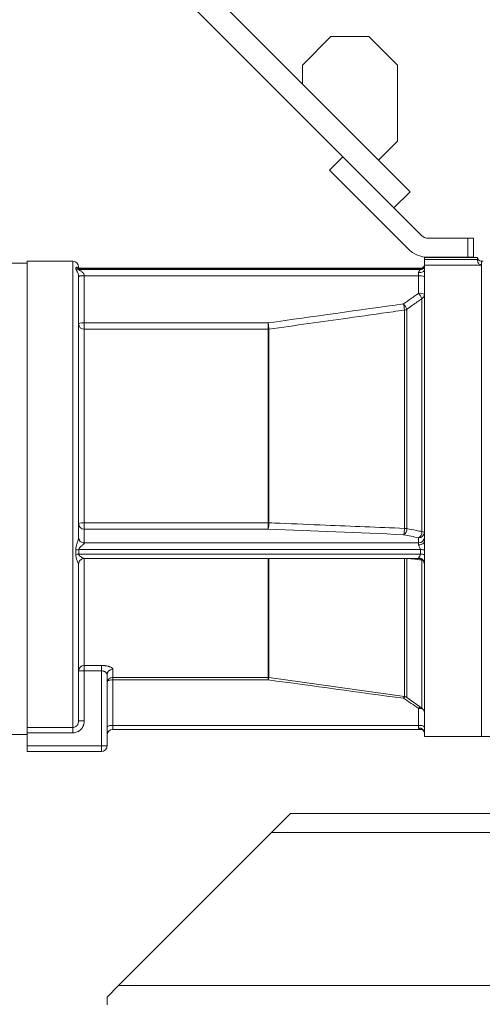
# Model space of a CAD drawing. Header units: millimetres. Extents: x 17 to 1238, y 24 to 2268.
# Tile 4 of 7: x 520 to 763, y 816 to 1334. Entities that reach past the tile are written whole.
import ezdxf

# ---------------------------------------------------------------- set-up
doc = ezdxf.new("R2010")
doc.units = ezdxf.units.MM

msp = doc.modelspace()

# ---------------------------------------------------------------- linework, layer by layer
at = {"color": 7, "linetype": 'Continuous', "lineweight": 15}
for p, q in [((668.35, 1300.15), (350.48, 1618.02)), ((342, 1609.54), (689.62, 1261.91)), ((683.35, 1325.15), (668.35, 1310.15)), ((703.35, 1325.15), (683.35, 1325.15)), ((718.35, 1310.15), (703.35, 1325.15)), ((668.35, 1310.15), (668.35, 1300.15)), ((718.35, 1270.15), (718.35, 1310.15)), ((668.35, 1300.15), (708.35, 1260.15)), ((708.35, 1260.15), (718.35, 1270.15)), ((689.62, 1261.91), (682.55, 1254.84)), ((731.03, 1220.5), (689.62, 1261.91)), ((724.98, 1243.53), (708.35, 1260.15)), ((682.55, 1254.84), (723.96, 1213.43)), ((716.49, 1235.04), (724.98, 1243.53)), ((755.35, 1219.04), (734.56, 1219.04)), ((755.35, 1209.04), (755.35, 1219.04)), ((755.35, 1219.04), (758.35, 1219.04)), ((758.35, 1219.04), (758.35, 1209.04)), ((760.51, 1208.92), (732.51, 1208.92)), ((732.51, 1207.84), (732.51, 1208.92)), ((732.51, 1204.91), (732.51, 1207.84)), ((732.51, 1207.84), (760.51, 1207.84)), ((734.56, 1209.04), (755.35, 1209.04)), ((758.35, 1209.04), (755.35, 1209.04)), ((760.51, 1207.84), (760.51, 1208.92)), ((760.51, 1207.84), (760.51, 1207.33)), ((523.51, 1205.92), (515.51, 1205.92)), ((547.51, 1206.92), (523.51, 1206.92)), ((523.51, 961.69), (523.51, 1206.92)), ((547.51, 961.69), (547.51, 1206.92)), ((549.07, 1203.01), (549.07, 1203.56)), ((550.51, 1203.92), (550.51, 1203.22)), ((550.63, 1203.14), (550.63, 1202.59)), ((730.4, 1203.14), (550.63, 1203.14)), ((730.4, 1202.59), (550.63, 1202.59)), ((730.26, 1203.21), (550.85, 1203.21)), ((730.4, 1202.59), (730.4, 1203.14)), ((732.51, 1203.99), (732.51, 1204.89)), ((762.51, 1204.89), (732.51, 1204.89)), ((732.51, 1203.43), (732.51, 1203.99)), ((732.51, 1202.26), (732.51, 1203.43)), ((732.51, 1059.57), (732.51, 1202.26)), ((763.51, 1206.92), (762.51, 1206.92)), ((762.51, 1206.92), (762.51, 956.92)), ((762.51, 1204.89), (762.51, 1206.92)), ((762.51, 956.92), (762.51, 1204.89)), ((550.51, 1198.98), (550.51, 1061.5)), ((553.51, 1199.32), (553.51, 1199.2)), ((553.51, 1199.2), (553.51, 1174.5)), ((729.51, 1199.2), (553.51, 1199.2)), ((729.51, 1199.2), (729.51, 1200.96)), ((729.51, 1190.04), (729.51, 1199.2)), ((731.23, 1064.68), (731.23, 1187.22)), ((722.02, 1066.37), (722.02, 1181.21)), ((723.32, 1066.3), (723.32, 1181.7)), ((553.51, 1174.5), (650.3, 1174.5)), ((553.51, 1171.18), (553.51, 1174.5)), ((553.51, 1069.3), (553.51, 1171.18)), ((650.3, 1171.18), (553.51, 1171.18)), ((650.3, 1171.18), (650.3, 1174.5)), ((650.3, 1069.3), (650.3, 1171.18)), ((650.72, 1069.29), (650.72, 1171.21)), ((553.51, 1069.3), (553.51, 1066.02)), ((553.51, 1069.3), (650.3, 1069.3)), ((650.3, 1069.3), (650.3, 1066.02)), ((553.51, 1066.02), (553.51, 1058.71)), ((650.3, 1066.02), (553.51, 1066.02)), ((553.51, 1058.71), (553.51, 1058.67)), ((729.51, 1058.71), (553.51, 1058.71)), ((729.51, 1058.71), (729.51, 1061.42)), ((729.51, 1057.71), (729.51, 1058.71)), ((732.51, 1055.01), (732.51, 1059.57)), ((549.07, 1052.7), (549.07, 1055.1)), ((550.63, 1055.2), (550.63, 1052.8)), ((730.4, 1055.2), (550.63, 1055.2)), ((730.4, 1052.8), (550.63, 1052.8)), ((730.4, 1052.8), (730.4, 1055.2)), ((732.51, 1052.6), (732.51, 1055.01)), ((732.51, 1048.09), (732.51, 1052.6)), ((550.51, 1047.55), (550.51, 965.05)), ((553.46, 1050.51), (729.51, 1050.51)), ((553.51, 994.25), (553.51, 1050.51)), ((650.3, 987.92), (650.3, 1050.51)), ((650.72, 987.89), (650.72, 1050.51)), ((722.02, 977.87), (722.02, 1050.51)), ((723.32, 977.36), (723.32, 1050.64)), ((729.51, 1050.51), (729.51, 1050.8)), ((731.21, 1049.98), (731.23, 1049.75)), ((731.23, 971.82), (731.23, 1049.75)), ((732.51, 956.92), (732.51, 1048.09)), ((550.51, 991.46), (553.51, 991.46)), ((553.51, 994.25), (562.51, 994.25)), ((553.51, 994.25), (553.51, 991.46)), ((553.51, 991.46), (553.51, 965.05)), ((562.51, 991.46), (553.51, 991.46)), ((562.51, 994.25), (562.51, 991.46)), ((562.51, 951.92), (562.51, 991.46)), ((568.51, 992.22), (568.51, 987.92)), ((565.51, 989.36), (565.51, 951.92)), ((568.51, 987.92), (650.3, 987.92)), ((568.51, 987.92), (568.51, 986.68)), ((650.3, 986.68), (568.51, 986.68)), ((568.51, 986.68), (568.51, 962.76)), ((650.3, 987.92), (650.3, 986.68)), ((650.72, 987.89), (722.02, 977.87)), ((723.32, 977.36), (731.23, 971.82)), ((729.51, 962.76), (729.51, 971.63)), ((550.51, 965.05), (553.51, 965.05)), ((523.51, 961.69), (547.51, 961.69)), ((523.51, 958.8), (523.51, 961.69)), ((547.51, 958.8), (523.51, 958.8)), ((523.51, 958.8), (523.51, 951.92)), ((547.51, 961.69), (547.51, 958.8)), ((729.51, 962.76), (568.51, 962.76)), ((568.51, 962.76), (568.51, 960.63)), ((568.51, 960.63), (730.26, 960.63)), ((729.51, 961.29), (729.51, 962.76)), ((515.51, 957.92), (523.51, 957.92)), ((732.51, 956.92), (762.51, 956.92)), ((762.51, 956.92), (769.71, 956.92)), ((523.51, 951.92), (562.51, 951.92)), ((523.51, 948.92), (523.51, 951.92)), ((562.51, 948.92), (523.51, 948.92)), ((562.51, 951.92), (562.51, 948.92)), ((562.51, 951.92), (565.51, 951.92)), ((662.1, 916.36), (652.04, 906.3)), ((662.1, 916.36), (822.76, 916.36)), ((571.56, 825.82), (652.04, 906.3)), ((652.04, 906.3), (822.76, 906.3)), ((571.56, 825.82), (565.53, 819.78)), ((571.56, 825.82), (840.94, 825.82)), ((565.53, 819.78), (565.53, 815.76))]:
    msp.add_line(p, q, dxfattribs=at)
at = {"color": 7, "linetype": 'Continuous', "lineweight": 15, "flags": 128}
for points in [[(729.51, 1200.96), (730.1, 1200.99), (730.66, 1201.06), (731.18, 1201.18), (731.64, 1201.34), (732.01, 1201.54), (732.29, 1201.76), (732.46, 1202.01), (732.51, 1202.26)], [(729.51, 1057.71), (730.1, 1057.74), (730.66, 1057.85), (731.18, 1058.02), (731.64, 1058.25), (732.01, 1058.54), (732.29, 1058.86), (732.46, 1059.21), (732.51, 1059.57)], [(731.6, 1049.66), (731.52, 1049.68), (731.23, 1049.75)], [(732.39, 1048.86), (732.46, 1048.62), (732.51, 1048.09)], [(721.75, 977.91), (721.67, 977.47), (721.6, 976.98)], [(565.51, 961.88), (565.57, 962.05), (565.74, 962.22), (566.02, 962.37), (566.39, 962.5), (566.85, 962.61), (567.37, 962.69), (567.93, 962.74), (568.51, 962.76)], [(729.51, 962.76), (730.1, 962.74), (730.66, 962.69), (731.18, 962.61), (731.64, 962.5), (732.01, 962.37), (732.29, 962.22), (732.46, 962.05), (732.51, 961.88)]]:
    msp.add_lwpolyline(points, dxfattribs=at)
at = {"color": 7, "linetype": 'Continuous', "lineweight": 15}
for centre, radius, start, end in [((734.56, 1224.04), 5, 225, 270), ((734.56, 1224.04), 15, 225, 270), ((762.51, 1208.92), 2, 180, 270), ((547.51, 1203.92), 3, 0, 90), ((550.63, 1206.19), 3.05, 239.3776, 270.04), ((550.63, 1205.65), 3.06, 239.5032, 270.0473), ((730.4, 1206.18), 3.04, 269.8878, 313.9873), ((730.41, 1205.63), 3.04, 269.8672, 313.8268), ((552.77, 1192.55), 6.82, 83.7659, 109.3663), ((552.78, 1194.05), 5.2, 81.9085, 115.8734), ((730.25, 1194.05), 5.2, 64.1266, 98.0915), ((730.25, 1184.89), 5.2, 64.1266, 98.0915), ((717.52, 1180.78), 15.15, 25.1379, 37.6529), ((729.68, 1189.59), 2.84, 303.2845, 359.5947), ((709.51, 1175.18), 15.27, 25.2429, 37.6435), ((654.13, 1174.31), 68.24, 5.8037, 8.6003), ((721.61, 1184.26), 3.08, 277.5552, 303.6447), ((552.78, 1169.35), 5.2, 81.9085, 115.8734), ((553.44, 1174.1), 2.93, 181.5214, 271.4446), ((581.63, 1164.11), 69.46, 5.8641, 8.6002), ((650.3, 1174.33), 3.16, 269.9986, 277.5989), ((552.78, 1063.41), 5.93, 82.8685, 112.4305), ((553.45, 1068.96), 2.94, 181.3081, 271.2509), ((650.3, 1047.15), 22.15, 88.9218, 90.002), ((639.53, 1069.06), 11.2, 344.2601, 1.1783), ((710.67, 1066.12), 11.35, 344.3561, 1.2777), ((719.48, 1066.26), 3.84, 303.4993, 0.4995), ((721.73, 1050.4), 15.97, 84.289, 88.9734), ((727.38, 1064.63), 3.85, 303.5708, 0.6862), ((729.58, 1064.36), 2.94, 268.7491, 358.6919), ((731.4, 1062.89), 1.79, 51.3635, 95.1469), ((553.45, 1061.65), 2.94, 181.3081, 271.2509), ((553.43, 1061.59), 2.92, 181.7207, 271.6231), ((729.58, 1061.65), 2.94, 268.7491, 358.6919), ((550.59, 1042.96), 12.24, 89.7949, 97.1041), ((550.59, 1041.55), 11.25, 89.7788, 97.7363), ((730.52, 1044.57), 10.63, 79.1919, 90.6594), ((730.52, 1043.02), 9.78, 78.238, 90.7099), ((553.48, 1047.55), 2.96, 156.8927, 179.992), ((729.62, 1047.86), 2.94, 19.8862, 92.1642), ((729.51, 1047.51), 3, 0, 90), ((553.42, 991.35), 2.9, 88.0732, 177.934), ((568.45, 989.29), 2.93, 88.6907, 178.6279), ((568.51, 984.92), 3, 90, 180), ((568.17, 980.99), 5.7, 86.5426, 114.7763), ((650.3, 984.92), 3, 82, 90), ((694.31, 980.21), 44.48, 170.0228, 171.6375), ((731.74, 969.55), 12.57, 138.8364, 143.7674), ((721.6, 974.9), 3, 55, 82), ((739.51, 964.32), 12.38, 138.5186, 143.8239), ((729.71, 964.47), 7.16, 73.1893, 91.5873), ((729.51, 969.36), 3, 0, 55), ((568.51, 957.63), 3, 90, 180), ((729.8, 958.57), 2.74, 7.7804, 96.0861), ((562.51, 951.92), 3, 270, 0)]:
    msp.add_arc(centre, radius, start, end, dxfattribs=at)
for points, knots in [([(760.51, 1207.33), (760.51, 1207.15), (760.54, 1206.98), (760.61, 1206.66), (760.66, 1206.5), (760.86, 1206.07), (761.03, 1205.83), (761.42, 1205.43), (761.63, 1205.27), (761.95, 1205.08), (762.07, 1205.03), (762.29, 1204.95), (762.4, 1204.91), (762.51, 1204.89)], [0, 0, 0, 0, 0.125, 0.125, 0.25, 0.25, 0.5, 0.5, 0.75, 0.75, 0.875, 0.875, 1, 1, 1, 1]), ([(549.07, 1203.56), (549.14, 1203.68), (549.28, 1203.9), (549.85, 1203.78), (550.1, 1203.42), (550.14, 1203.37)], [0, 0, 0, 0, 0.441451, 0.909812, 1, 1, 1, 1]), ([(550.51, 1198.98), (550.51, 1199.13), (550.5, 1199.27), (550.47, 1199.56), (550.45, 1199.7), (550.36, 1200.09), (550.29, 1200.33), (550.14, 1200.76), (550.05, 1200.96), (549.88, 1201.33), (549.8, 1201.5), (549.54, 1201.97), (549.39, 1202.24), (549.21, 1202.57), (549.16, 1202.67), (549.09, 1202.86), (549.07, 1202.94), (549.07, 1203.01)], [0, 0, 0, 0, 0.0625, 0.0625, 0.125, 0.125, 0.25, 0.25, 0.375, 0.375, 0.5, 0.5, 0.75, 0.75, 0.875, 0.875, 1, 1, 1, 1]), ([(550.85, 1203.21), (550.85, 1203.21), (550.69, 1203.19), (550.45, 1203.24), (550.21, 1203.3), (550.11, 1203.35), (550.11, 1203.35), (550.11, 1203.35)], [0, 0, 0, 0, 0.00408, 0.251221, 0.464107, 0.721555, 1, 1, 1, 1]), ([(550.85, 1203.2), (550.82, 1203.2), (550.71, 1203.21), (550.64, 1203.18), (550.63, 1203.15), (550.63, 1203.14)], [0, 0, 0, 0, 0.2948941, 0.8040434, 1, 1, 1, 1]), ([(550.63, 1202.59), (550.63, 1202.53), (550.71, 1202.46), (550.94, 1202.29), (551.09, 1202.2), (551.39, 1202.01), (551.55, 1201.91), (551.86, 1201.69), (552.02, 1201.57), (552.34, 1201.32), (552.49, 1201.18), (552.79, 1200.89), (552.93, 1200.73), (553.18, 1200.38), (553.3, 1200.19), (553.42, 1199.88), (553.45, 1199.77), (553.5, 1199.55), (553.51, 1199.44), (553.51, 1199.32)], [0, 0, 0, 0, 0.125, 0.125, 0.25, 0.25, 0.375, 0.375, 0.5, 0.5, 0.625, 0.625, 0.75, 0.75, 0.875, 0.875, 0.9375, 0.9375, 1, 1, 1, 1]), ([(729.51, 1200.96), (729.51, 1201.07), (729.53, 1201.17), (729.58, 1201.37), (729.62, 1201.46), (729.75, 1201.72), (729.85, 1201.87), (730.07, 1202.13), (730.17, 1202.25), (730.34, 1202.45), (730.4, 1202.53), (730.4, 1202.59)], [0, 0, 0, 0, 0.125, 0.125, 0.25, 0.25, 0.5, 0.5, 0.75, 0.75, 1, 1, 1, 1]), ([(732.5, 1204.8), (732.47, 1204.64), (732.41, 1204.35), (732.09, 1203.92), (731.66, 1203.57), (731.09, 1203.32), (730.59, 1203.18), (730.3, 1203.22), (730.26, 1203.22)], [0, 0, 0, 0, 0.248781, 0.471154, 0.641809, 0.806709, 0.974805, 1, 1, 1, 1]), ([(730.4, 1203.14), (730.39, 1203.18), (730.37, 1203.23), (730.28, 1203.2), (730.26, 1203.2)], [0, 0, 0, 0, 0.868903, 1, 1, 1, 1]), ([(731.23, 1187.22), (729.6, 1186.08), (727.97, 1184.94), (726.34, 1183.8), (725.33, 1183.1), (724.33, 1182.4), (723.32, 1181.7)], [0, 0, 0, 0, 0.006, 0.006, 0.006, 0.009693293, 0.009693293, 0.009693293, 0.009693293]), ([(722.02, 1181.21), (720.04, 1180.93), (718.06, 1180.65), (716.08, 1180.37), (708.16, 1179.26), (700.24, 1178.15), (692.31, 1177.04), (678.45, 1175.1), (664.59, 1173.15), (650.72, 1171.21)], [0, 0, 0, 0, 0.006, 0.006, 0.006, 0.03, 0.03, 0.03, 0.07201179, 0.07201179, 0.07201179, 0.07201179]), ([(650.72, 1069.29), (652.7, 1069.21), (654.68, 1069.13), (656.66, 1069.05), (664.58, 1068.73), (672.5, 1068.4), (680.42, 1068.08), (694.29, 1067.51), (708.15, 1066.94), (722.02, 1066.37)], [0, 0, 0, 0, 0.006, 0.006, 0.006, 0.03, 0.03, 0.03, 0.07201179, 0.07201179, 0.07201179, 0.07201179]), ([(723.32, 1066.3), (724.95, 1065.96), (726.59, 1065.63), (728.22, 1065.29), (729.22, 1065.09), (730.23, 1064.88), (731.23, 1064.68)], [0, 0, 0, 0, 0.006, 0.006, 0.006, 0.009693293, 0.009693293, 0.009693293, 0.009693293]), ([(549.07, 1055.1), (549.07, 1055.68), (549.15, 1056.26), (549.33, 1057.12), (549.4, 1057.41), (549.55, 1057.98), (549.63, 1058.27), (549.8, 1058.82), (549.88, 1059.1), (550.05, 1059.65), (550.14, 1059.92), (550.29, 1060.44), (550.36, 1060.69), (550.45, 1061.04), (550.47, 1061.14), (550.5, 1061.34), (550.51, 1061.43), (550.51, 1061.5)], [0, 0, 0, 0, 0.25, 0.25, 0.375, 0.375, 0.5, 0.5, 0.625, 0.625, 0.75, 0.75, 0.875, 0.875, 0.9375, 0.9375, 1, 1, 1, 1]), ([(553.51, 1058.67), (553.51, 1058.64), (553.5, 1058.59), (553.46, 1058.5), (553.42, 1058.45), (553.3, 1058.28), (553.19, 1058.16), (552.93, 1057.91), (552.79, 1057.78), (552.49, 1057.52), (552.34, 1057.38), (552.02, 1057.1), (551.86, 1056.96), (551.55, 1056.67), (551.39, 1056.52), (551.09, 1056.19), (550.95, 1056.02), (550.77, 1055.73), (550.72, 1055.63), (550.65, 1055.42), (550.63, 1055.31), (550.63, 1055.2)], [0, 0, 0, 0, 0.0625, 0.0625, 0.125, 0.125, 0.25, 0.25, 0.375, 0.375, 0.5, 0.5, 0.625, 0.625, 0.75, 0.75, 0.875, 0.875, 0.9375, 0.9375, 1, 1, 1, 1]), ([(730.4, 1055.2), (730.4, 1055.31), (730.39, 1055.43), (730.34, 1055.66), (730.3, 1055.77), (730.17, 1056.1), (730.07, 1056.31), (729.85, 1056.72), (729.75, 1056.92), (729.62, 1057.22), (729.58, 1057.32), (729.53, 1057.52), (729.51, 1057.61), (729.51, 1057.71)], [0, 0, 0, 0, 0.125, 0.125, 0.25, 0.25, 0.5, 0.5, 0.75, 0.75, 0.875, 0.875, 1, 1, 1, 1]), ([(550.51, 1047.55), (550.51, 1047.55), (550.5, 1047.58), (550.47, 1047.66), (550.45, 1047.72), (550.36, 1047.91), (550.29, 1048.07), (550.14, 1048.44), (550.05, 1048.64), (549.88, 1049.07), (549.8, 1049.3), (549.54, 1050), (549.39, 1050.5), (549.21, 1051.3), (549.16, 1051.57), (549.09, 1052.13), (549.07, 1052.41), (549.07, 1052.7)], [0, 0, 0, 0, 0.0625, 0.0625, 0.125, 0.125, 0.25, 0.25, 0.375, 0.375, 0.5, 0.5, 0.75, 0.75, 0.875, 0.875, 1, 1, 1, 1]), ([(550.63, 1052.8), (550.65, 1052.68), (550.69, 1052.38), (551.14, 1051.77), (551.82, 1051.29), (552.55, 1050.87), (553.02, 1050.65), (553.35, 1050.52), (553.43, 1050.52), (553.45, 1050.52)], [0, 0, 0, 0, 0.078028, 0.184797, 0.481721, 0.639217, 0.800901, 0.92923, 1, 1, 1, 1]), ([(729.51, 1050.8), (729.51, 1050.85), (729.53, 1050.91), (729.58, 1051.03), (729.62, 1051.1), (729.75, 1051.31), (729.85, 1051.45), (730.07, 1051.78), (730.17, 1051.96), (730.34, 1052.35), (730.4, 1052.57), (730.4, 1052.8)], [0, 0, 0, 0, 0.125, 0.125, 0.25, 0.25, 0.5, 0.5, 0.75, 0.75, 1, 1, 1, 1]), ([(550.76, 1048.69), (550.78, 1048.74), (550.88, 1049.09), (551.33, 1049.64), (552.05, 1050.2), (552.82, 1050.48), (553.27, 1050.49), (553.46, 1050.5)], [0, 0, 0, 0, 0.046918, 0.3106282, 0.5988286, 0.8372442, 1, 1, 1, 1]), ([(731.23, 1049.75), (729.6, 1049.93), (727.36, 1050.19), (725.13, 1050.44), (724.52, 1050.51)], [0, 0, 0, 0, 0.729734, 1, 1, 1, 1]), ([(562.51, 994.25), (562.92, 994.25), (563.31, 994.24), (563.89, 994.2), (564.08, 994.18), (564.46, 994.13), (564.65, 994.11), (565.2, 994.02), (565.54, 993.96), (566.03, 993.84), (566.19, 993.79), (566.49, 993.7), (566.64, 993.66), (567.05, 993.51), (567.3, 993.4), (567.73, 993.18), (567.91, 993.06), (568.13, 992.89), (568.2, 992.83), (568.31, 992.71), (568.36, 992.64), (568.48, 992.46), (568.51, 992.34), (568.51, 992.22)], [0, 0, 0, 0, 0.125, 0.125, 0.1875, 0.1875, 0.25, 0.25, 0.375, 0.375, 0.4375, 0.4375, 0.5, 0.5, 0.625, 0.625, 0.75, 0.75, 0.8125, 0.8125, 0.875, 0.875, 1, 1, 1, 1]), ([(565.51, 989.36), (565.51, 989.59), (565.45, 989.83), (565.25, 990.18), (565.17, 990.29), (564.97, 990.51), (564.86, 990.62), (564.6, 990.83), (564.45, 990.93), (564.13, 991.1), (563.96, 991.18), (563.57, 991.31), (563.37, 991.37), (562.96, 991.44), (562.74, 991.46), (562.51, 991.46)], [0, 0, 0, 0, 0.25, 0.25, 0.375, 0.375, 0.5, 0.5, 0.625, 0.625, 0.75, 0.75, 0.875, 0.875, 1, 1, 1, 1]), ([(547.51, 961.69), (547.73, 961.69), (547.94, 961.71), (548.35, 961.81), (548.55, 961.88), (548.93, 962.07), (549.1, 962.18), (549.43, 962.45), (549.58, 962.6), (549.85, 962.92), (549.96, 963.09), (550.16, 963.45), (550.25, 963.64), (550.45, 964.23), (550.51, 964.64), (550.51, 965.05)], [0, 0, 0, 0, 0.125, 0.125, 0.25, 0.25, 0.375, 0.375, 0.5, 0.5, 0.625, 0.625, 0.75, 0.75, 1, 1, 1, 1]), ([(553.51, 965.05), (553.51, 964.65), (553.48, 964.25), (553.37, 963.66), (553.32, 963.46), (553.21, 963.08), (553.15, 962.89), (552.93, 962.32), (552.75, 961.97), (552.43, 961.46), (552.32, 961.3), (552.07, 960.98), (551.94, 960.82), (551.53, 960.38), (551.23, 960.12), (550.58, 959.66), (550.22, 959.46), (549.49, 959.13), (549.11, 959.01), (548.32, 958.84), (547.92, 958.8), (547.51, 958.8)], [0, 0, 0, 0, 0.125, 0.125, 0.1875, 0.1875, 0.25, 0.25, 0.375, 0.375, 0.4375, 0.4375, 0.5, 0.5, 0.625, 0.625, 0.75, 0.75, 0.875, 0.875, 1, 1, 1, 1]), ([(730.26, 960.65), (730.15, 960.66), (729.91, 960.69), (729.56, 960.96), (729.52, 961.22), (729.51, 961.29)], [0, 0, 0, 0, 0.375008, 0.84907, 1, 1, 1, 1]), ([(730.26, 960.62), (730.32, 960.62), (730.6, 960.65), (731.06, 960.53), (731.59, 960.32), (732, 960.02), (732.31, 959.65), (732.49, 959.26), (732.49, 959.05), (732.49, 958.96)], [0, 0, 0, 0, 0.036487, 0.179349, 0.316205, 0.463535, 0.634545, 0.850205, 1, 1, 1, 1])]:
    msp.add_open_spline(points, degree=3, knots=knots, dxfattribs=at)
for points in [[(732.51, 1204.89), (732.51, 1204.89), (732.51, 1204.9), (732.51, 1204.91)], [(721.6, 1184.51), (724.24, 1186.35), (726.88, 1188.2), (729.51, 1190.04)], [(650.3, 1174.5), (674.07, 1177.84), (697.83, 1181.18), (721.6, 1184.51)], [(721.6, 1063.06), (697.83, 1064.05), (674.07, 1065.04), (650.3, 1066.02)], [(729.51, 1061.42), (726.88, 1061.97), (724.24, 1062.51), (721.6, 1063.06)], [(721.6, 976.98), (697.83, 980.21), (674.07, 983.44), (650.3, 986.68)], [(729.51, 971.63), (726.88, 973.41), (724.24, 975.2), (721.6, 976.98)]]:
    msp.add_open_spline(points, degree=3, dxfattribs=at)

doc.saveas('drawing.dxf')
